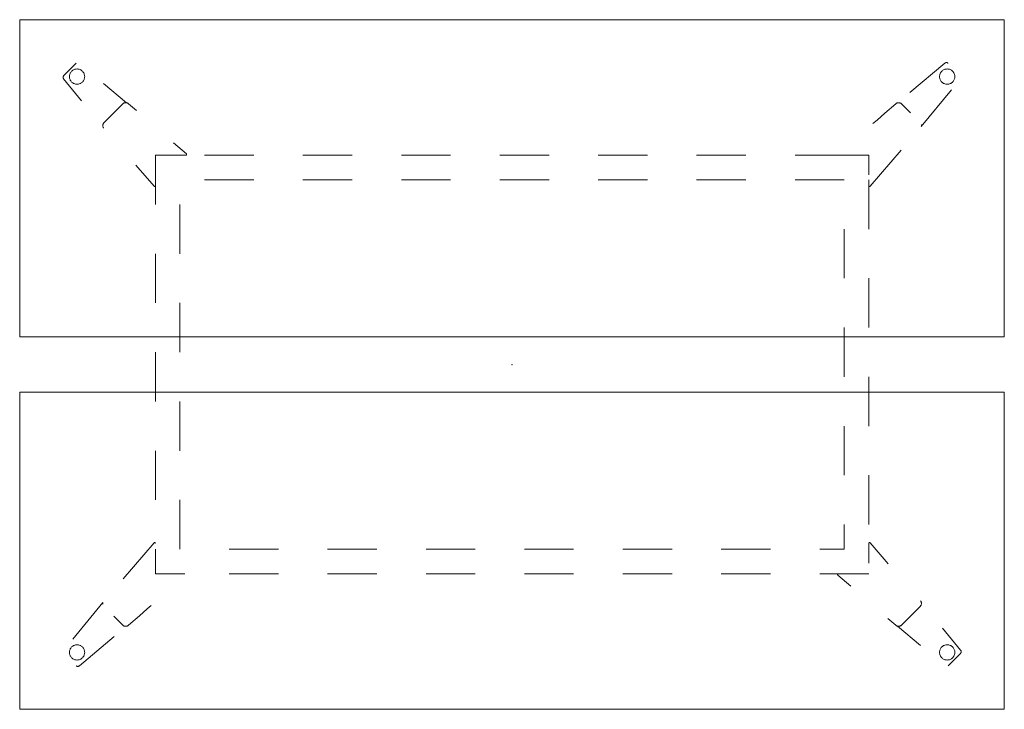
# Model space of a CAD drawing. Header units: metres. Extents: x 0 to 2, y -1.4 to 0.
import ezdxf

# ---------------------------------------------------------------- set-up
doc = ezdxf.new("R2010")
doc.units = ezdxf.units.M
doc.header["$MEASUREMENT"] = 0
doc.linetypes.add('VW-01 Short Dashed', pattern=[0.166624, 0.083312, -0.083312])
doc.layers.add('72_VITRA_INSERT', color=7, linetype='Continuous')
doc.layers.add('72_VITRA_JOYN2_D2_VITRA', color=7, linetype='Continuous', lineweight=5)
doc.layers.add('72_VITRA_JOYN2_D2_VITRA_UNDER', color=252, linetype='VW-01 Short Dashed', lineweight=5)
doc.layers.add('D2SNAP', color=1, linetype='Continuous', lineweight=18, true_color=0xff0000)

# ---------------------------------------------------------------- blocks, each defined once
blk = doc.blocks.new('72_VITRA_JOYN2_D2_JOYN_2_TOUCHDOWN_H110_200X140_GLIDES')
at = {"layer": '72_VITRA_JOYN2_D2_VITRA', "flags": 128}
for points in [[(-1.000151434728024, 0.0559299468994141), (1.000151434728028, 0.0559299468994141), (1.000654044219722, 0.7000701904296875), (-1.000151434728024, 0.7000701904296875)], [(-1.000151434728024, -0.0559299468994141), (1.000151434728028, -0.0559299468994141), (1.000654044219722, -0.7000701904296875), (-1.000151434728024, -0.7000701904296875)]]:
    blk.add_lwpolyline(points, close=True, dxfattribs=at)
at = {"layer": '72_VITRA_JOYN2_D2_VITRA_UNDER', "flags": 128}
for points in [[(-0.8856868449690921, 0.6115540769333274), (-0.9106038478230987, 0.5866370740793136, 0.3867434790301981), (-0.9109222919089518, 0.5799161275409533), (-0.831017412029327, 0.4832405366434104, -0.2529423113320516), (-0.8285708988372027, 0.4914417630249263), (-0.7911620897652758, 0.5288505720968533, -0.2566041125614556), (-0.7828398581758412, 0.5312709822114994), (-0.878938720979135, 0.6118498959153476, 0.3887774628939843)], [(0.8866876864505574, 0.6115540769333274, 0.3887774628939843), (0.8799395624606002, 0.6118498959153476), (0.7838406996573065, 0.5312709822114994, -0.2566041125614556), (0.7921629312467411, 0.5288505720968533), (0.829571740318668, 0.4914417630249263, -0.2529423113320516), (0.8320182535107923, 0.4832405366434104), (0.9119231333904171, 0.5799161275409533, 0.3867434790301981), (0.911604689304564, 0.5866370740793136), (0.8866876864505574, 0.6115540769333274)], [(-0.8991413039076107, 0.5845213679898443, 0.9999999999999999), (-0.8681128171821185, 0.5845213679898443, 0.9999999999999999), (-0.8991413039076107, 0.5845213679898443)], [(0.900142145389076, 0.5845213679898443, 0.9999999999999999), (0.8691136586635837, 0.5845213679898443, 0.9999999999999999)], [(-0.7244997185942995, 0.42500003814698), (-0.6624712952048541, 0.42500003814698, 0.6948255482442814), (-0.6614906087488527, 0.4276349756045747), (-0.74103065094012, 0.4963653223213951), (-0.7569735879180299, 0.510224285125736), (-0.7788936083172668, 0.5292790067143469, 0.3939100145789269), (-0.7911620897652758, 0.5288505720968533), (-0.8285708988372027, 0.4914417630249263, 0.393909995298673), (-0.8289993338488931, 0.4791732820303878), (-0.8099588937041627, 0.4572696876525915), (-0.7958650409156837, 0.4415309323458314), (-0.7271318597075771, 0.3619876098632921, 0.693749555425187), (-0.7244997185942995, 0.3629716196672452)], [(0.7255005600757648, 0.3629716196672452, 0.693749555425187), (0.7281327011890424, 0.3619876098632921), (0.796865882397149, 0.4415309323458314), (0.810959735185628, 0.4572696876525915), (0.8300001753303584, 0.4791732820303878, 0.393909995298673), (0.829571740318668, 0.4914417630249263), (0.7921629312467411, 0.5288505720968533, 0.3939100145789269), (0.779894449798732, 0.5292790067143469), (0.7579744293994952, 0.510224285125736), (0.7420314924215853, 0.4963653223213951), (0.662491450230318, 0.4276349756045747, 0.6948255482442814), (0.6634721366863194, 0.42500003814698), (0.7255005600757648, 0.42500003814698)], [(-0.7244997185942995, -0.3629716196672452, 0.693749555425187), (-0.7271318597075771, -0.3619876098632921), (-0.7958650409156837, -0.4415309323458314), (-0.8099588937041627, -0.4572696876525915), (-0.8289993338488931, -0.4791732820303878, 0.393909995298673), (-0.8285708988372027, -0.4914417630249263), (-0.7911620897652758, -0.5288505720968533, 0.3939100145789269), (-0.7788936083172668, -0.5292790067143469), (-0.7569735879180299, -0.510224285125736), (-0.74103065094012, -0.4963653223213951), (-0.6614906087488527, -0.4276349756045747, 0.6948255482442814), (-0.6624712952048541, -0.42500003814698), (-0.7244997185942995, -0.42500003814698)], [(0.7255005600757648, -0.42500003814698), (0.6634721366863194, -0.42500003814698, 0.6948255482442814), (0.662491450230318, -0.4276349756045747), (0.7420314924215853, -0.4963653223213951), (0.7579744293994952, -0.510224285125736), (0.779894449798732, -0.5292790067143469, 0.3939100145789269), (0.7921629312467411, -0.5288505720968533), (0.829571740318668, -0.4914417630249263, 0.393909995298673), (0.8300001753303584, -0.4791732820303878), (0.810959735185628, -0.4572696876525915), (0.796865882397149, -0.4415309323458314), (0.7281327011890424, -0.3619876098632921, 0.693749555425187), (0.7255005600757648, -0.3629716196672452)], [(-0.8856868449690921, -0.6115540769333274, 0.3887774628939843), (-0.878938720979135, -0.6118498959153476), (-0.7828398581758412, -0.5312709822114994, -0.2566041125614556), (-0.7911620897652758, -0.5288505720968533), (-0.8285708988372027, -0.4914417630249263, -0.2529423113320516), (-0.831017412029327, -0.4832405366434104), (-0.9109222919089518, -0.5799161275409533, 0.3867434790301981), (-0.9106038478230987, -0.5866370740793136), (-0.8856868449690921, -0.6115540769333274)], [(0.8866876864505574, -0.6115540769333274), (0.911604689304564, -0.5866370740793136, 0.3867434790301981), (0.9119231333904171, -0.5799161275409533), (0.8320182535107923, -0.4832405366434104, -0.2529423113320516), (0.829571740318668, -0.4914417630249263), (0.7921629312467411, -0.5288505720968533, -0.2566041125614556), (0.7838406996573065, -0.5312709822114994), (0.8799395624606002, -0.6118498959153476, 0.3887774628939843)], [(-0.8991413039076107, -0.5845213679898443, 0.9999999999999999), (-0.8681128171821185, -0.5845213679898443, 0.9999999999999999)], [(0.900142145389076, -0.5845213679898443, 0.9999999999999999), (0.8691136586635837, -0.5845213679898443, 0.9999999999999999), (0.900142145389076, -0.5845213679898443)]]:
    blk.add_lwpolyline(points, format="xyb", close=True, dxfattribs=at)
for points in [[(-0.7244997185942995, 0.42500003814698), (-0.7244997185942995, -0.4249999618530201), (0.7255004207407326, -0.4249999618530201), (0.7255004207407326, 0.42500003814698)], [(0.6755004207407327, 0.3749999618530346), (-0.6744995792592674, 0.3749999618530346), (-0.6744995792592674, -0.3749999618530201), (0.6755004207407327, -0.3749999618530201)]]:
    blk.add_lwpolyline(points, close=True, dxfattribs=at)
at = {"layer": 'D2SNAP', "linetype": 'Continuous', "lineweight": 5}
for p in [(0, 0), (7.1e-15, 0), (7.1e-15, 0), (7.1e-15, 0)]:
    blk.add_point(p, dxfattribs=at)
blk = doc.blocks.new('72vitra_joyn22569F4F61F09C4211A9291476A67EB05A')
blk.add_blockref('72_VITRA_JOYN2_D2_JOYN_2_TOUCHDOWN_H110_200X140_GLIDES', (1, -0.7000000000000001))
blk = doc.blocks.new('XCAD03996F4BA620DD7852B82E67D4408243C8')
at = {"color": 7}
blk.add_blockref('72vitra_joyn22569F4F61F09C4211A9291476A67EB05A', (0, 0), dxfattribs=at)

msp = doc.modelspace()

# ---------------------------------------------------------------- block references
at = {"layer": '72_VITRA_INSERT'}
msp.add_blockref('XCAD03996F4BA620DD7852B82E67D4408243C8', (0, 0), dxfattribs=at)

doc.saveas('drawing.dxf')
